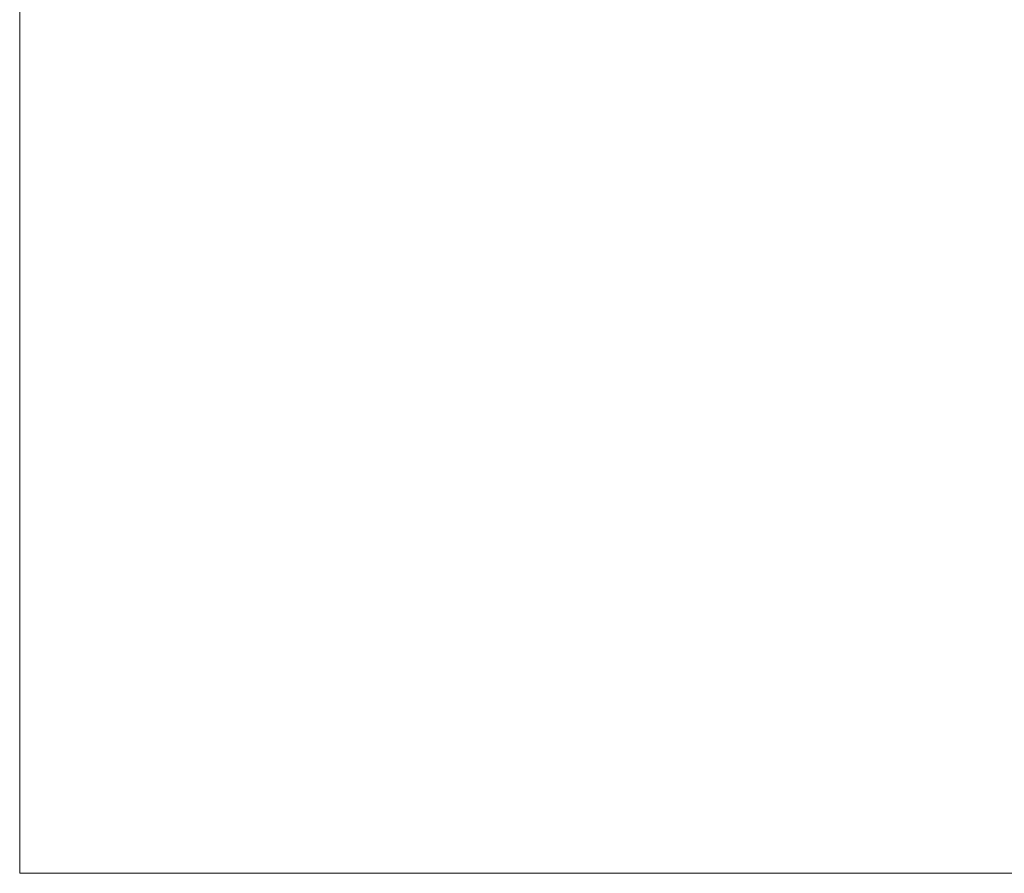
# Model space of a CAD drawing. Header units: centimetres. Extents: x -17.4 to 18.6, y -72.7 to -70.7.
# Tile 1 of 145: x -17.4 to -16.3, y -72.7 to -71.7. Entities that reach past the tile are written whole.
import ezdxf

# ---------------------------------------------------------------- set-up
doc = ezdxf.new("R2010")
doc.units = ezdxf.units.CM
doc.header["$LTSCALE"] = 2.54
doc.layers.add('Lucido design-1', color=7, linetype='Continuous')

# ---------------------------------------------------------------- blocks, each defined once
blk = doc.blocks.new('Gruppo-7-1')
at = {"color": 178, "linetype": 'Continuous', "lineweight": 9}
for points, invisible_edges in [([(-17.4189, -71.22, 263.2977), (-17.4189, -72.67, 263.2977), (-17.4189, -71.29, 263.5251), (-17.4189, -71.22, 263.2977)], 14), ([(-17.4189, -72.67, 263.2977), (-17.4189, -72.67, 263.8927), (-17.4189, -71.29, 263.5251), (-17.4189, -72.67, 263.2977)], 12)]:
    blk.add_3dface(points, dxfattribs=dict(at, invisible_edges=invisible_edges))
for points in [[(18.5811, -72.67, 263.2977), (-17.4189, -72.67, 263.2977), (-17.4189, -71.22, 263.2977), (18.5811, -71.22, 263.2977)], [(18.5811, -71.29, 263.5251), (-17.4189, -71.29, 263.5251), (-17.4189, -72.67, 263.8927), (18.5811, -72.67, 263.8927)], [(18.5811, -72.67, 263.8927), (-17.4189, -72.67, 263.8927), (-17.4189, -72.67, 263.2977), (18.5811, -72.67, 263.2977)]]:
    blk.add_3dface(points, dxfattribs=at)
blk = doc.blocks.new('Gruppo-8-1')
at = {"color": 1}
blk.add_blockref('Gruppo-7-1', (0, 0), dxfattribs=at)

msp = doc.modelspace()

# ---------------------------------------------------------------- block references
at = {"layer": 'Lucido design-1', "color": 1, "true_color": 0xff0000}
msp.add_blockref('Gruppo-8-1', (0, 0), dxfattribs=at)

doc.saveas('drawing.dxf')
